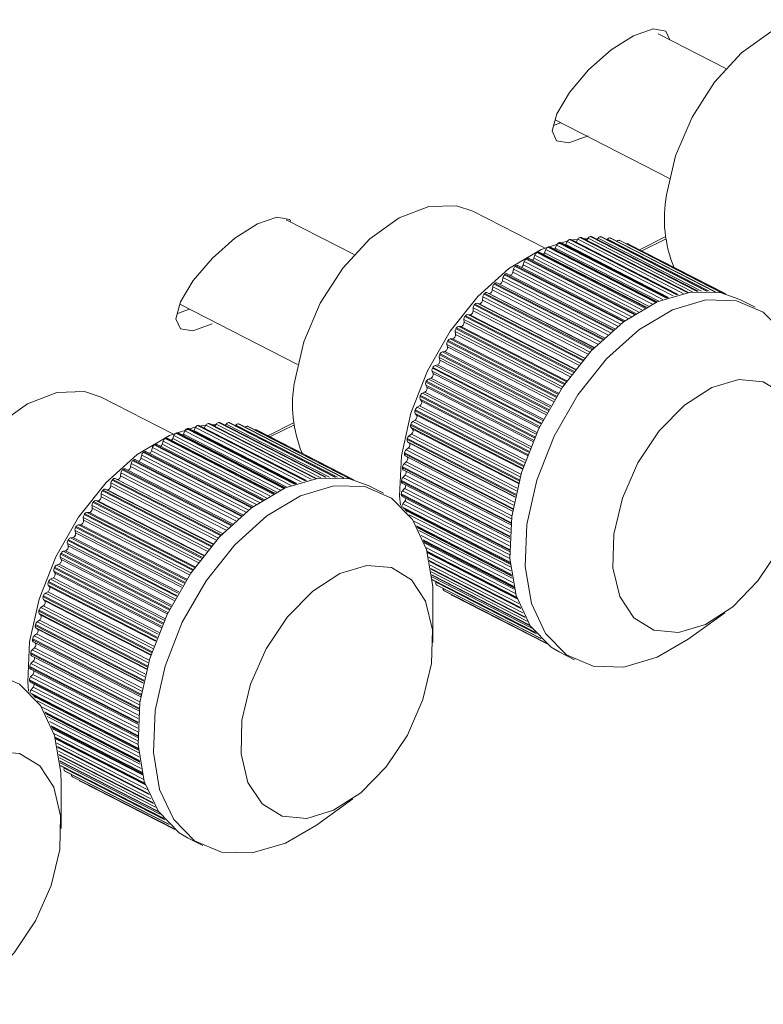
# Model space of a CAD drawing. Header units: millimetres. Extents: x -219 to 1361, y -849 to 661.
# Tile 59 of 73: x 1091 to 1115, y -84 to -52. Entities that reach past the tile are written whole.
import ezdxf

# ---------------------------------------------------------------- set-up
doc = ezdxf.new("R2010")
doc.units = ezdxf.units.MM

msp = doc.modelspace()

# ---------------------------------------------------------------- linework, layer by layer
at = {"color": 7, "linetype": 'Continuous', "lineweight": 15}
for p, q in [((1114.016, -53.841), (1111.825, -52.717)), ((1108.445, -55.679), (1108.673, -55.596)), ((1108.494, -55.504), (1112.19, -57.4)), ((1108.155, -59.639), (1105.839, -58.451)), ((1101.995, -59.851), (1099.804, -58.728)), ((1112.138, -61.247), (1108.669, -59.468)), ((1108.837, -59.533), (1108.887, -59.435)), ((1112.475, -61.144), (1109.01, -59.368)), ((1109.175, -59.452), (1109.227, -59.36)), ((1112.803, -61.075), (1109.346, -59.302)), ((1109.437, -59.349), (1109.542, -59.349)), ((1109.516, -59.39), (1109.56, -59.322)), ((1113.118, -61.039), (1109.674, -59.273)), ((1109.851, -59.364), (1109.882, -59.319)), ((1113.416, -61.035), (1109.992, -59.279)), ((1110.177, -59.374), (1110.194, -59.353)), ((1113.685, -61.059), (1110.297, -59.322)), ((1110.584, -59.397), (1110.59, -59.399)), ((1113.902, -61.098), (1110.59, -59.399)), ((1111.298, -59.734), (1112.085, -59.341)), ((1111.451, -61.554), (1107.977, -59.773)), ((1108.153, -59.792), (1108.194, -59.69)), ((1111.796, -61.384), (1108.324, -59.603)), ((1108.497, -59.646), (1108.542, -59.545)), ((1114.011, -61.126), (1110.865, -59.512)), ((1107.466, -60.183), (1107.495, -60.08)), ((1111.105, -61.756), (1107.63, -59.974)), ((1107.809, -59.971), (1107.844, -59.868)), ((1107.126, -60.425), (1107.15, -60.323)), ((1110.761, -61.99), (1107.286, -60.208)), ((1107.404, -60.268), (1107.41, -60.264)), ((1110.088, -62.545), (1106.615, -60.764)), ((1106.792, -60.697), (1106.81, -60.596)), ((1110.422, -62.253), (1106.947, -60.472)), ((1106.29, -61.082), (1106.351, -61.11)), ((1106.465, -60.997), (1106.477, -60.897)), ((1106.148, -61.322), (1106.154, -61.224)), ((1114.963, -61.557), (1114.468, -61.303)), ((1096.282, -61.76), (1096.674, -61.618)), ((1096.366, -61.46), (1100.17, -63.41)), ((1105.843, -61.671), (1105.842, -61.576)), ((1105.973, -61.424), (1106.038, -61.444)), ((1105.55, -62.042), (1105.544, -61.951)), ((1105.669, -61.789), (1105.737, -61.801)), ((1105.273, -62.432), (1105.26, -62.345)), ((1105.379, -62.175), (1105.45, -62.179)), ((1105.105, -62.579), (1105.179, -62.575)), ((1104.85, -63), (1104.925, -62.988)), ((1105.013, -62.839), (1104.994, -62.757)), ((1104.771, -63.261), (1104.747, -63.183)), ((1104.55, -63.694), (1104.519, -63.622)), ((1104.529, -63.529), (1104.545, -63.499)), ((1104.613, -63.434), (1104.69, -63.414)), ((1104.398, -63.879), (1104.476, -63.851)), ((1104.349, -64.137), (1104.313, -64.071)), ((1096.134, -65.649), (1093.818, -64.462)), ((1104.171, -64.586), (1104.13, -64.527)), ((1104.205, -64.332), (1104.283, -64.296)), ((1104.036, -64.79), (1104.114, -64.747)), ((1103.891, -65.251), (1103.968, -65.2)), ((1104.017, -65.039), (1103.971, -64.986)), ((1100.117, -67.258), (1096.648, -65.479)), ((1096.816, -65.544), (1096.867, -65.445)), ((1100.454, -67.155), (1096.99, -65.378)), ((1097.154, -65.462), (1097.206, -65.371)), ((1100.782, -67.086), (1097.325, -65.313)), ((1097.416, -65.36), (1097.522, -65.359)), ((1097.495, -65.4), (1097.539, -65.332)), ((1101.098, -67.05), (1097.653, -65.283)), ((1097.83, -65.374), (1097.862, -65.33)), ((1101.395, -67.046), (1097.971, -65.29)), ((1098.156, -65.385), (1098.173, -65.363)), ((1101.664, -67.069), (1098.277, -65.332)), ((1098.564, -65.408), (1098.569, -65.41)), ((1101.881, -67.108), (1098.569, -65.41)), ((1101.991, -67.136), (1098.844, -65.523)), ((1099.277, -65.744), (1100.064, -65.351)), ((1103.888, -65.492), (1103.837, -65.447)), ((1099.43, -67.565), (1095.956, -65.783)), ((1096.132, -65.802), (1096.173, -65.7)), ((1099.775, -67.395), (1096.303, -65.614)), ((1096.476, -65.656), (1096.521, -65.555)), ((1103.771, -65.711), (1103.848, -65.653)), ((1095.445, -66.193), (1095.474, -66.09)), ((1099.084, -67.767), (1095.609, -65.985)), ((1095.788, -65.982), (1095.823, -65.879)), ((1103.678, -66.168), (1103.753, -66.104)), ((1103.784, -65.944), (1103.728, -65.906)), ((1098.401, -68.264), (1094.926, -66.482)), ((1095.105, -66.436), (1095.129, -66.333)), ((1098.74, -68), (1095.266, -66.218)), ((1095.383, -66.279), (1095.389, -66.275)), ((1107.118, -68.142), (1103.646, -66.361)), ((1098.067, -68.555), (1094.594, -66.774)), ((1094.771, -66.708), (1094.789, -66.606)), ((1103.562, -66.742), (1103.565, -66.711)), ((1103.586, -66.806), (1107.06, -68.588)), ((1103.611, -66.619), (1103.684, -66.549)), ((1094.269, -67.092), (1094.331, -67.12)), ((1094.445, -67.007), (1094.456, -66.907)), ((1103.571, -67.061), (1103.643, -66.985)), ((1093.952, -67.434), (1094.017, -67.454)), ((1094.127, -67.332), (1094.133, -67.235)), ((1102.942, -67.567), (1102.447, -67.313)), ((1103.554, -67.243), (1107.028, -69.025)), ((1103.559, -67.491), (1103.628, -67.41)), ((1093.822, -67.682), (1093.821, -67.587)), ((1103.548, -67.667), (1107.023, -69.449)), ((1093.53, -68.052), (1093.523, -67.961)), ((1093.648, -67.799), (1093.716, -67.811)), ((1103.574, -67.908), (1103.64, -67.822)), ((1093.252, -68.442), (1093.24, -68.355)), ((1093.358, -68.185), (1093.429, -68.189)), ((1103.649, -68.116), (1107.045, -69.858)), ((1093.085, -68.59), (1093.158, -68.585)), ((1104.048, -68.688), (1107.093, -70.249)), ((1092.829, -69.01), (1092.904, -68.998)), ((1092.992, -68.85), (1092.973, -68.767)), ((1092.751, -69.271), (1092.726, -69.194)), ((1104.245, -69.123), (1107.166, -70.62)), ((1092.529, -69.705), (1092.498, -69.633)), ((1092.593, -69.444), (1092.669, -69.424)), ((1104.362, -69.48), (1107.265, -70.969)), ((1092.377, -69.889), (1092.455, -69.861)), ((1104.434, -69.778), (1107.387, -71.292)), ((1092.184, -70.342), (1092.263, -70.306)), ((1092.328, -70.147), (1092.292, -70.081)), ((1104.479, -70.022), (1107.53, -71.587)), ((1104.506, -70.218), (1107.692, -71.852)), ((1092.151, -70.596), (1092.109, -70.537)), ((1104.521, -70.366), (1107.866, -72.081)), ((1104.639, -70.444), (1104.643, -70.428)), ((1104.675, -70.542), (1108.039, -72.267)), ((1092.015, -70.8), (1092.093, -70.757)), ((1104.547, -72.392), (1104.547, -70.942)), ((1104.917, -70.721), (1104.913, -70.719)), ((1104.917, -70.721), (1108.178, -72.393)), ((1108.217, -72.425), (1105.159, -70.857)), ((1091.87, -71.261), (1091.948, -71.211)), ((1091.997, -71.049), (1091.95, -70.997)), ((1091.867, -71.503), (1091.816, -71.457)), ((1112.8, -72.28), (1113.977, -71.434)), ((1091.763, -71.955), (1091.707, -71.917)), ((1091.75, -71.721), (1091.827, -71.664)), ((1091.657, -72.178), (1091.732, -72.114)), ((1095.097, -74.152), (1091.625, -72.371)), ((1091.565, -72.817), (1095.039, -74.598)), ((1091.59, -72.629), (1091.664, -72.559)), ((1108.627, -72.693), (1109.122, -72.946)), ((1091.55, -73.071), (1091.622, -72.995)), ((1091.533, -73.253), (1095.007, -75.035)), ((1091.538, -73.502), (1091.607, -73.421)), ((1091.527, -73.677), (1095.002, -75.459)), ((1091.554, -73.918), (1091.619, -73.832)), ((1091.628, -74.127), (1095.024, -75.868)), ((1092.027, -74.698), (1095.072, -76.26)), ((1092.225, -75.133), (1095.145, -76.631)), ((1092.341, -75.491), (1095.244, -76.979)), ((1092.413, -75.788), (1095.366, -77.302)), ((1092.458, -76.033), (1095.509, -77.598)), ((1092.485, -76.228), (1095.671, -77.862)), ((1092.501, -76.376), (1095.845, -78.091)), ((1092.618, -76.454), (1092.622, -76.438)), ((1092.654, -76.553), (1096.018, -78.278)), ((1092.526, -78.403), (1092.527, -76.953)), ((1092.896, -76.731), (1092.893, -76.729)), ((1092.896, -76.731), (1096.157, -78.404)), ((1096.196, -78.436), (1093.138, -76.868)), ((1100.779, -78.291), (1101.956, -77.445)), ((1096.606, -78.703), (1097.101, -78.957))]:
    msp.add_line(p, q, dxfattribs=at)
at = {"color": 8, "linetype": 'Continuous', "lineweight": 15}
for p, q in [((1108.609, -59.475), (1112.095, -61.263)), ((1112.118, -61.254), (1108.633, -59.467)), ((1112.311, -61.191), (1108.887, -59.435)), ((1108.956, -59.371), (1112.435, -61.155)), ((1112.458, -61.149), (1108.98, -59.365)), ((1112.633, -61.107), (1109.227, -59.36)), ((1109.298, -59.302), (1112.767, -61.081)), ((1112.789, -61.077), (1109.321, -59.299)), ((1112.941, -61.056), (1109.56, -59.322)), ((1109.632, -59.27), (1113.087, -61.042)), ((1113.108, -61.04), (1109.654, -59.269)), ((1113.227, -61.034), (1109.882, -59.319)), ((1109.955, -59.274), (1113.389, -61.034)), ((1113.408, -61.035), (1109.977, -59.275)), ((1113.481, -61.038), (1110.194, -59.353)), ((1110.267, -59.314), (1113.663, -61.056)), ((1113.68, -61.058), (1110.288, -59.318)), ((1110.565, -59.391), (1113.887, -61.095)), ((1113.9, -61.098), (1110.584, -59.397)), ((1110.846, -59.503), (1114.009, -61.125)), ((1111.226, -59.697), (1112.076, -59.272)), ((1107.905, -59.789), (1111.4, -61.582)), ((1111.424, -61.568), (1107.93, -59.776)), ((1108.153, -59.792), (1111.519, -61.518)), ((1111.64, -61.457), (1108.194, -59.69)), ((1108.258, -59.615), (1111.749, -61.405)), ((1111.773, -61.395), (1108.282, -59.605)), ((1108.497, -59.646), (1111.845, -61.363)), ((1111.978, -61.307), (1108.542, -59.545)), ((1108.837, -59.533), (1112.162, -61.239)), ((1110.955, -61.854), (1107.495, -60.08)), ((1107.554, -59.997), (1111.052, -61.791)), ((1111.075, -61.775), (1107.578, -59.981)), ((1107.809, -59.971), (1111.189, -61.704)), ((1111.298, -61.64), (1107.844, -59.868)), ((1107.126, -60.425), (1110.526, -62.169)), ((1110.615, -62.1), (1107.15, -60.323)), ((1107.205, -60.236), (1110.705, -62.031)), ((1110.729, -62.014), (1107.228, -60.219)), ((1107.466, -60.183), (1110.857, -61.922)), ((1106.792, -60.697), (1110.199, -62.444)), ((1110.278, -62.374), (1106.81, -60.596)), ((1106.86, -60.506), (1110.363, -62.302)), ((1110.386, -62.283), (1106.884, -60.487)), ((1106.29, -61.082), (1109.763, -62.863)), ((1106.465, -60.997), (1109.878, -62.747)), ((1109.949, -62.677), (1106.477, -60.897)), ((1106.523, -60.805), (1110.028, -62.602)), ((1110.05, -62.58), (1106.546, -60.783)), ((1106.148, -61.322), (1109.565, -63.074)), ((1109.628, -63.006), (1106.154, -61.224)), ((1106.196, -61.13), (1109.701, -62.928)), ((1109.723, -62.905), (1106.218, -61.107)), ((1106.351, -61.11), (1109.766, -62.861)), ((1109.318, -63.359), (1105.842, -61.576)), ((1105.843, -61.671), (1109.263, -63.425)), ((1105.879, -61.481), (1109.385, -63.279)), ((1109.407, -63.254), (1105.9, -61.456)), ((1105.973, -61.424), (1109.449, -63.206)), ((1106.038, -61.444), (1109.457, -63.197)), ((1109.021, -63.734), (1105.544, -61.951)), ((1105.55, -62.042), (1108.974, -63.798)), ((1105.576, -61.855), (1109.083, -63.653)), ((1109.103, -63.627), (1105.596, -61.828)), ((1105.669, -61.789), (1109.146, -63.572)), ((1105.737, -61.801), (1109.159, -63.555)), ((1108.739, -64.129), (1105.26, -62.345)), ((1105.287, -62.249), (1108.795, -64.048)), ((1108.814, -64.02), (1105.307, -62.221)), ((1105.379, -62.175), (1108.857, -63.958)), ((1105.45, -62.179), (1108.874, -63.935)), ((1105.016, -62.661), (1108.524, -64.46)), ((1108.542, -64.431), (1105.034, -62.632)), ((1105.105, -62.579), (1108.585, -64.364)), ((1105.179, -62.575), (1108.605, -64.332)), ((1105.273, -62.432), (1108.699, -64.189)), ((1104.85, -63), (1108.329, -64.784)), ((1104.925, -62.988), (1108.352, -64.745)), ((1108.474, -64.541), (1104.994, -62.757)), ((1105.013, -62.839), (1108.44, -64.597)), ((1108.226, -64.968), (1104.747, -63.183)), ((1104.762, -63.089), (1108.271, -64.888)), ((1104.771, -63.261), (1108.199, -65.019)), ((1108.287, -64.858), (1104.779, -63.059)), ((1107.999, -65.407), (1104.519, -63.622)), ((1104.529, -63.529), (1108.038, -65.329)), ((1108.053, -65.298), (1104.545, -63.499)), ((1104.613, -63.434), (1108.093, -65.219)), ((1104.69, -63.414), (1108.118, -65.171)), ((1107.84, -65.748), (1104.332, -63.949)), ((1104.398, -63.879), (1107.878, -65.663)), ((1104.476, -63.851), (1107.903, -65.608)), ((1104.55, -63.694), (1107.977, -65.452)), ((1107.793, -65.855), (1104.313, -64.071)), ((1104.318, -63.98), (1107.826, -65.779)), ((1104.349, -64.137), (1107.776, -65.894)), ((1104.129, -64.439), (1107.637, -66.238)), ((1107.609, -66.311), (1104.13, -64.527)), ((1107.649, -66.206), (1104.141, -64.407)), ((1104.171, -64.586), (1107.597, -66.343)), ((1104.205, -64.332), (1107.684, -66.116)), ((1104.283, -64.296), (1107.71, -66.053)), ((1103.964, -64.902), (1107.471, -66.7)), ((1107.482, -66.668), (1103.974, -64.87)), ((1104.036, -64.79), (1107.514, -66.574)), ((1104.114, -64.747), (1107.539, -66.503)), ((1103.968, -65.2), (1107.391, -66.955)), ((1107.449, -66.77), (1103.971, -64.986)), ((1104.017, -65.039), (1107.441, -66.794)), ((1096.588, -65.486), (1100.074, -67.273)), ((1100.097, -67.265), (1096.612, -65.478)), ((1096.816, -65.544), (1100.142, -67.249)), ((1100.29, -67.201), (1096.867, -65.445)), ((1096.936, -65.381), (1100.414, -67.165)), ((1100.437, -67.159), (1096.959, -65.375)), ((1100.612, -67.117), (1097.206, -65.371)), ((1097.277, -65.313), (1100.746, -67.092)), ((1100.769, -67.088), (1097.3, -65.309)), ((1100.92, -67.066), (1097.539, -65.332)), ((1097.611, -65.28), (1101.066, -67.052)), ((1101.087, -67.05), (1097.633, -65.279)), ((1101.206, -67.045), (1097.862, -65.33)), ((1097.934, -65.284), (1101.368, -67.045)), ((1101.388, -67.045), (1097.956, -65.286)), ((1101.46, -67.049), (1098.173, -65.363)), ((1098.246, -65.324), (1101.642, -67.066)), ((1101.659, -67.068), (1098.267, -65.329)), ((1098.544, -65.401), (1101.867, -67.105)), ((1101.879, -67.108), (1098.564, -65.408)), ((1098.826, -65.513), (1101.988, -67.135)), ((1099.205, -65.707), (1100.055, -65.282)), ((1103.824, -65.366), (1107.331, -67.165)), ((1107.34, -67.133), (1103.833, -65.334)), ((1107.313, -67.23), (1103.837, -65.447)), ((1103.888, -65.492), (1107.309, -67.247)), ((1103.891, -65.251), (1107.368, -67.034)), ((1095.885, -65.8), (1099.379, -67.592)), ((1099.403, -67.579), (1095.909, -65.787)), ((1096.132, -65.802), (1099.498, -67.528)), ((1099.619, -67.467), (1096.173, -65.7)), ((1096.237, -65.626), (1099.728, -67.416)), ((1099.752, -67.405), (1096.261, -65.615)), ((1096.476, -65.656), (1099.824, -67.373)), ((1099.958, -67.318), (1096.521, -65.555)), ((1103.71, -65.83), (1107.216, -67.628)), ((1107.223, -67.596), (1103.717, -65.798)), ((1103.771, -65.711), (1107.247, -67.493)), ((1103.848, -65.653), (1107.267, -67.407)), ((1098.934, -67.865), (1095.474, -66.09)), ((1095.533, -66.007), (1099.031, -67.801)), ((1099.055, -67.786), (1095.557, -65.992)), ((1095.788, -65.982), (1099.168, -67.715)), ((1099.277, -67.65), (1095.823, -65.879)), ((1103.678, -66.168), (1107.151, -67.949)), ((1107.203, -67.688), (1103.728, -65.906)), ((1103.753, -66.104), (1107.169, -67.855)), ((1103.784, -65.944), (1107.201, -67.697)), ((1098.365, -68.293), (1094.863, -66.497)), ((1095.105, -66.436), (1098.505, -68.179)), ((1098.594, -68.11), (1095.129, -66.333)), ((1095.184, -66.247), (1098.684, -68.042)), ((1098.708, -68.024), (1095.208, -66.229)), ((1095.445, -66.193), (1098.836, -67.932)), ((1103.622, -66.289), (1107.127, -68.087)), ((1107.132, -68.055), (1103.627, -66.258)), ((1094.503, -66.815), (1098.007, -68.612)), ((1098.03, -68.591), (1094.526, -66.794)), ((1094.771, -66.708), (1098.178, -68.455)), ((1098.258, -68.385), (1094.789, -66.606)), ((1094.84, -66.516), (1098.342, -68.313)), ((1103.562, -66.742), (1107.065, -68.539)), ((1107.068, -68.508), (1103.565, -66.711)), ((1103.611, -66.619), (1107.081, -68.399)), ((1103.684, -66.549), (1107.095, -68.298)), ((1094.175, -67.141), (1097.68, -68.938)), ((1097.702, -68.915), (1094.197, -67.118)), ((1094.269, -67.092), (1097.743, -68.873)), ((1094.331, -67.12), (1097.745, -68.871)), ((1094.445, -67.007), (1097.857, -68.757)), ((1097.928, -68.688), (1094.456, -66.907)), ((1103.571, -67.061), (1107.038, -68.839)), ((1103.643, -66.985), (1107.047, -68.731)), ((1093.952, -67.434), (1097.428, -69.216)), ((1094.017, -67.454), (1097.436, -69.207)), ((1094.127, -67.332), (1097.545, -69.085)), ((1097.607, -69.017), (1094.133, -67.235)), ((1103.529, -67.185), (1107.03, -68.981)), ((1107.032, -68.951), (1103.53, -67.155)), ((1103.628, -67.41), (1107.024, -69.152)), ((1097.297, -69.37), (1093.821, -67.587)), ((1093.822, -67.682), (1097.243, -69.436)), ((1093.858, -67.492), (1097.365, -69.29)), ((1097.386, -69.265), (1093.88, -67.467)), ((1107.022, -69.381), (1103.523, -67.587)), ((1103.523, -67.616), (1107.022, -69.411)), ((1103.559, -67.491), (1107.022, -69.267)), ((1097, -69.745), (1093.523, -67.961)), ((1093.53, -68.052), (1096.953, -69.808)), ((1093.555, -67.865), (1097.062, -69.664)), ((1097.082, -69.637), (1093.575, -67.839)), ((1093.648, -67.799), (1097.125, -69.582)), ((1093.716, -67.811), (1097.138, -69.566)), ((1107.04, -69.797), (1103.543, -68.004)), ((1103.574, -67.908), (1107.032, -69.681)), ((1103.594, -68.057), (1107.042, -69.825)), ((1103.64, -67.822), (1107.026, -69.559)), ((1096.718, -70.139), (1093.24, -68.355)), ((1093.266, -68.259), (1096.774, -70.058)), ((1096.793, -70.03), (1093.286, -68.232)), ((1093.358, -68.185), (1096.837, -69.969)), ((1093.429, -68.189), (1096.854, -69.945)), ((1103.774, -68.266), (1107.053, -69.948)), ((1092.995, -68.671), (1096.503, -70.47)), ((1096.521, -70.442), (1093.013, -68.643)), ((1093.085, -68.59), (1096.564, -70.374)), ((1093.158, -68.585), (1096.584, -70.342)), ((1093.252, -68.442), (1096.678, -70.199)), ((1103.911, -68.458), (1107.068, -70.077)), ((1107.084, -70.195), (1104.009, -68.618)), ((1104.028, -68.652), (1107.088, -70.221)), ((1092.829, -69.01), (1096.309, -70.795)), ((1092.904, -68.998), (1096.331, -70.756)), ((1096.453, -70.551), (1092.973, -68.767)), ((1092.992, -68.85), (1096.419, -70.607)), ((1104.091, -68.772), (1107.104, -70.317)), ((1104.168, -68.934), (1107.129, -70.453)), ((1096.206, -70.978), (1092.726, -69.194)), ((1092.742, -69.099), (1096.25, -70.898)), ((1092.751, -69.271), (1096.178, -71.029)), ((1096.267, -70.869), (1092.758, -69.069)), ((1107.155, -70.572), (1104.225, -69.07)), ((1104.236, -69.097), (1107.161, -70.597)), ((1104.262, -69.168), (1107.176, -70.662)), ((1104.314, -69.318), (1107.215, -70.806)), ((1095.978, -71.417), (1092.498, -69.633)), ((1092.509, -69.54), (1096.017, -71.339)), ((1096.032, -71.308), (1092.524, -69.509)), ((1092.593, -69.444), (1096.073, -71.229)), ((1092.669, -69.424), (1096.097, -71.182)), ((1107.251, -70.927), (1104.351, -69.439)), ((1104.357, -69.462), (1107.258, -70.95)), ((1104.366, -69.493), (1107.269, -70.981)), ((1104.402, -69.636), (1107.323, -71.133)), ((1092.297, -69.991), (1095.805, -71.79)), ((1095.819, -71.759), (1092.311, -69.959)), ((1092.377, -69.889), (1095.857, -71.674)), ((1092.455, -69.861), (1095.882, -71.619)), ((1092.529, -69.705), (1095.956, -71.462)), ((1107.371, -71.256), (1104.427, -69.746)), ((1104.431, -69.765), (1107.38, -71.277)), ((1104.457, -69.897), (1107.45, -71.432)), ((1107.514, -71.557), (1104.475, -69.999)), ((1092.263, -70.306), (1095.689, -72.064)), ((1095.772, -71.866), (1092.292, -70.081)), ((1092.328, -70.147), (1095.755, -71.905)), ((1104.477, -70.014), (1107.524, -71.576)), ((1104.491, -70.108), (1107.594, -71.699)), ((1107.675, -71.827), (1104.504, -70.2)), ((1104.505, -70.212), (1107.687, -71.844)), ((1104.512, -70.269), (1107.746, -71.928)), ((1092.108, -70.449), (1095.616, -72.248)), ((1095.588, -72.321), (1092.109, -70.537)), ((1095.628, -72.216), (1092.12, -70.417)), ((1092.151, -70.596), (1095.576, -72.353)), ((1092.184, -70.342), (1095.664, -72.127)), ((1107.85, -72.061), (1104.52, -70.354)), ((1104.521, -70.363), (1107.862, -72.076)), ((1104.639, -70.444), (1107.893, -72.112)), ((1108.025, -72.254), (1104.652, -70.524)), ((1104.668, -70.537), (1108.037, -72.265)), ((1091.943, -70.912), (1095.451, -72.711)), ((1095.461, -72.679), (1091.954, -70.88)), ((1092.015, -70.8), (1095.493, -72.584)), ((1092.093, -70.757), (1095.518, -72.513)), ((1108.17, -72.386), (1104.896, -70.708)), ((1104.913, -70.719), (1108.177, -72.393)), ((1091.87, -71.261), (1095.347, -73.044)), ((1091.948, -71.211), (1095.37, -72.966)), ((1095.428, -72.78), (1091.95, -70.997)), ((1091.997, -71.049), (1095.42, -72.805)), ((1091.803, -71.377), (1095.31, -73.175)), ((1095.319, -73.143), (1091.812, -71.345)), ((1095.292, -73.24), (1091.816, -71.457)), ((1091.867, -71.503), (1095.288, -73.257)), ((1091.689, -71.84), (1095.195, -73.638)), ((1095.202, -73.606), (1091.696, -71.808)), ((1095.182, -73.698), (1091.707, -71.917)), ((1091.75, -71.721), (1095.226, -73.504)), ((1091.827, -71.664), (1095.247, -73.418)), ((1091.657, -72.178), (1095.13, -73.96)), ((1091.732, -72.114), (1095.148, -73.866)), ((1091.763, -71.955), (1095.18, -73.707)), ((1091.601, -72.3), (1095.106, -74.097)), ((1095.111, -74.066), (1091.607, -72.268)), ((1091.541, -72.752), (1095.044, -74.549)), ((1095.048, -74.518), (1091.544, -72.722)), ((1091.59, -72.629), (1095.061, -74.409)), ((1091.664, -72.559), (1095.074, -74.308)), ((1095.011, -74.961), (1091.509, -73.165)), ((1091.55, -73.071), (1095.018, -74.849)), ((1091.622, -72.995), (1095.026, -74.741)), ((1091.508, -73.196), (1095.009, -74.991)), ((1091.538, -73.502), (1095.001, -75.278)), ((1091.607, -73.421), (1095.003, -75.162)), ((1095.001, -75.392), (1091.502, -73.597)), ((1091.502, -73.626), (1095.002, -75.421)), ((1095.019, -75.807), (1091.522, -74.014)), ((1091.554, -73.918), (1095.011, -75.691)), ((1091.573, -74.067), (1095.021, -75.835)), ((1091.619, -73.832), (1095.005, -75.569)), ((1091.753, -74.276), (1095.032, -75.958)), ((1091.89, -74.468), (1095.047, -76.087)), ((1095.063, -76.205), (1091.988, -74.628)), ((1092.007, -74.662), (1095.067, -76.232)), ((1092.071, -74.782), (1095.083, -76.327)), ((1092.147, -74.945), (1095.108, -76.463)), ((1095.134, -76.583), (1092.204, -75.08)), ((1092.215, -75.108), (1095.14, -76.608)), ((1092.241, -75.178), (1095.155, -76.673)), ((1092.293, -75.329), (1095.194, -76.816)), ((1095.23, -76.937), (1092.33, -75.45)), ((1092.336, -75.473), (1095.238, -76.961)), ((1092.345, -75.503), (1095.248, -76.992)), ((1092.382, -75.646), (1095.302, -77.144)), ((1095.35, -77.266), (1092.407, -75.757)), ((1092.411, -75.776), (1095.36, -77.288)), ((1092.437, -75.908), (1095.429, -77.442)), ((1095.493, -77.567), (1092.454, -76.009)), ((1092.457, -76.024), (1095.503, -77.587)), ((1092.47, -76.118), (1095.573, -77.709)), ((1095.654, -77.837), (1092.483, -76.211)), ((1092.484, -76.223), (1095.666, -77.855)), ((1092.491, -76.28), (1095.725, -77.938)), ((1095.829, -78.072), (1092.499, -76.364)), ((1092.5, -76.373), (1095.841, -78.087)), ((1092.618, -76.454), (1095.872, -78.123)), ((1096.004, -78.264), (1092.631, -76.534)), ((1092.647, -76.548), (1096.016, -78.275)), ((1096.149, -78.397), (1092.875, -76.718)), ((1092.893, -76.729), (1096.156, -78.403))]:
    msp.add_line(p, q, dxfattribs=at)
at = {"color": 7, "linetype": 'Continuous', "lineweight": 15, "flags": 128}
for points in [[(1117.86, -52.441), (1117.325, -52.262), (1116.431, -52.287), (1115.474, -52.653), (1114.524, -53.333), (1113.653, -54.277), (1112.924, -55.415), (1112.392, -56.662), (1112.097, -57.926)], [(1112.207, -52.913), (1112.077, -52.637), (1111.66, -52.56), (1111.031, -52.779), (1110.304, -53.238), (1109.577, -53.888), (1108.959, -54.611), (1108.55, -55.302), (1108.396, -55.854), (1108.541, -56.176), (1108.944, -56.238), (1109.565, -56.013), (1109.565, -56.013)], [(1105.839, -58.451), (1105.305, -58.273), (1104.41, -58.297), (1103.453, -58.663), (1102.503, -59.344), (1101.632, -60.288), (1100.903, -61.425), (1100.372, -62.673), (1100.076, -63.937)], [(1099.942, -58.776), (1099.914, -58.718), (1099.498, -58.641), (1098.869, -58.86), (1098.141, -59.319), (1097.415, -59.969), (1096.797, -60.692), (1096.388, -61.383), (1096.233, -61.935), (1096.379, -62.257), (1096.782, -62.319), (1097.403, -62.094), (1097.403, -62.094)], [(1103.526, -66.355), (1103.832, -64.981), (1104.369, -63.612), (1105.105, -62.329), (1105.999, -61.205), (1106.998, -60.307), (1108.045, -59.687), (1108.904, -59.408)], [(1109.043, -59.384), (1109.077, -59.379), (1109.227, -59.361)], [(1109.977, -59.275), (1109.985, -59.277), (1109.992, -59.279)], [(1110.288, -59.318), (1110.296, -59.321), (1110.297, -59.322)], [(1108.828, -59.55), (1108.831, -59.545), (1108.837, -59.533)], [(1114.468, -61.303), (1113.866, -61.09), (1112.868, -61.065), (1111.794, -61.385), (1110.705, -62.031), (1109.666, -62.966), (1108.735, -64.135), (1107.968, -65.47), (1107.41, -66.894), (1107.091, -68.324)], [(1107.586, -68.578), (1107.904, -67.148), (1108.463, -65.724), (1109.23, -64.389), (1110.16, -63.22), (1111.2, -62.285), (1112.289, -61.639), (1113.363, -61.319), (1114.361, -61.344), (1115.224, -61.712), (1115.902, -62.402), (1116.355, -63.374), (1116.558, -64.572), (1116.568, -64.932)], [(1110.393, -68.889), (1110.364, -69.978), (1110.586, -70.905), (1111.04, -71.595), (1111.69, -71.992), (1112.484, -72.064), (1113.356, -71.804), (1114.236, -71.234), (1115.053, -70.401), (1115.741, -69.371), (1116.243, -68.228), (1116.52, -67.065), (1116.549, -65.975), (1116.327, -65.048), (1115.873, -64.358), (1115.223, -63.961), (1114.43, -63.89), (1113.558, -64.149), (1112.677, -64.719), (1111.86, -65.553), (1111.173, -66.583), (1110.67, -67.726), (1110.393, -68.889)], [(1093.818, -64.462), (1093.284, -64.283), (1092.39, -64.308), (1091.432, -64.674), (1090.483, -65.354), (1089.611, -66.298), (1088.883, -67.436), (1088.351, -68.683), (1088.055, -69.947)], [(1103.974, -64.87), (1103.973, -64.874), (1103.972, -64.878), (1103.971, -64.882), (1103.969, -64.886), (1103.968, -64.89), (1103.967, -64.894), (1103.965, -64.898), (1103.964, -64.902)], [(1091.505, -72.365), (1091.811, -70.991), (1092.348, -69.622), (1093.085, -68.339), (1093.979, -67.216), (1094.978, -66.318), (1096.024, -65.697), (1096.884, -65.419)], [(1096.807, -65.56), (1096.81, -65.555), (1096.816, -65.544)], [(1097.022, -65.395), (1097.056, -65.39), (1097.206, -65.372)], [(1097.956, -65.286), (1097.964, -65.287), (1097.971, -65.29)], [(1098.267, -65.329), (1098.264, -65.328), (1098.262, -65.328), (1098.259, -65.327), (1098.256, -65.327), (1098.254, -65.326), (1098.251, -65.326), (1098.249, -65.325), (1098.246, -65.324)], [(1098.267, -65.329), (1098.275, -65.331), (1098.277, -65.332)], [(1103.717, -65.798), (1103.716, -65.802), (1103.715, -65.806), (1103.714, -65.81), (1103.713, -65.814), (1103.712, -65.818), (1103.712, -65.822), (1103.711, -65.826), (1103.71, -65.83)], [(1103.494, -67.957), (1103.469, -67.655), (1103.526, -66.355)], [(1102.447, -67.313), (1101.845, -67.101), (1100.847, -67.076), (1099.773, -67.395), (1098.684, -68.041), (1097.645, -68.976), (1096.714, -70.145), (1095.948, -71.481), (1095.389, -72.905), (1095.07, -74.335)], [(1103.684, -66.894), (1103.684, -66.883), (1103.683, -66.872), (1103.681, -66.862), (1103.678, -66.853), (1103.678, -66.853)], [(1095.565, -74.589), (1095.884, -73.159), (1096.442, -71.734), (1097.209, -70.399), (1098.14, -69.23), (1099.179, -68.295), (1100.268, -67.649), (1101.342, -67.329), (1102.34, -67.354), (1103.203, -67.723), (1103.881, -68.413), (1104.334, -69.385), (1104.537, -70.582), (1104.547, -70.942)], [(1103.664, -67.318), (1103.664, -67.307), (1103.662, -67.298)], [(1103.523, -67.587), (1103.523, -67.59), (1103.523, -67.594), (1103.523, -67.598), (1103.523, -67.601), (1103.523, -67.605), (1103.523, -67.609), (1103.523, -67.612), (1103.523, -67.616)], [(1107.091, -68.324), (1107.032, -69.678), (1107.235, -70.875), (1107.689, -71.847), (1108.367, -72.537), (1108.627, -72.693)], [(1112.8, -72.28), (1111.796, -72.864), (1110.722, -73.184), (1109.724, -73.159), (1108.862, -72.791), (1108.184, -72.101), (1107.73, -71.129), (1107.527, -69.931), (1107.586, -68.578)], [(1098.372, -74.899), (1098.343, -75.989), (1098.565, -76.916), (1099.019, -77.606), (1099.67, -78.003), (1100.463, -78.074), (1101.335, -77.814), (1102.215, -77.245), (1103.032, -76.411), (1103.72, -75.381), (1104.223, -74.238), (1104.5, -73.075), (1104.528, -71.986), (1104.307, -71.058), (1103.852, -70.368), (1103.202, -69.972), (1102.409, -69.9), (1101.537, -70.16), (1100.657, -70.73), (1099.84, -71.563), (1099.152, -72.593), (1098.649, -73.736), (1098.372, -74.899)], [(1104.675, -70.542), (1104.675, -70.542), (1104.668, -70.537)], [(1091.473, -73.968), (1091.448, -73.666), (1091.505, -72.365)], [(1091.607, -72.268), (1091.606, -72.272), (1091.605, -72.276), (1091.605, -72.28), (1091.604, -72.284), (1091.603, -72.288), (1091.603, -72.292), (1091.602, -72.296), (1091.601, -72.3)], [(1083.544, -80.599), (1083.863, -79.169), (1084.422, -77.745), (1085.189, -76.409), (1086.119, -75.24), (1087.158, -74.306), (1088.247, -73.66), (1089.321, -73.34), (1090.319, -73.365), (1091.182, -73.733), (1091.86, -74.423), (1092.314, -75.395), (1092.517, -76.593), (1092.527, -76.953)], [(1091.643, -73.328), (1091.643, -73.318), (1091.641, -73.309)], [(1095.07, -74.335), (1095.011, -75.688), (1095.214, -76.885), (1095.668, -77.857), (1096.346, -78.547), (1096.606, -78.703)], [(1100.779, -78.291), (1099.775, -78.875), (1098.701, -79.194), (1097.704, -79.17), (1096.841, -78.801), (1096.163, -78.111), (1095.709, -77.139), (1095.506, -75.942), (1095.565, -74.589)], [(1086.351, -80.91), (1086.323, -81.999), (1086.544, -82.926), (1086.999, -83.616), (1087.649, -84.013), (1088.442, -84.085), (1089.314, -83.825), (1090.194, -83.255), (1091.011, -82.422), (1091.699, -81.392), (1092.202, -80.249), (1092.479, -79.085), (1092.508, -77.996), (1092.286, -77.069), (1091.831, -76.379), (1091.181, -75.982), (1090.388, -75.911), (1089.516, -76.17), (1088.636, -76.74), (1087.819, -77.574), (1087.131, -78.604), (1086.628, -79.746), (1086.351, -80.91)], [(1092.654, -76.553), (1092.654, -76.552), (1092.647, -76.548)]]:
    msp.add_lwpolyline(points, dxfattribs=at)
at = {"color": 7, "linetype": 'Continuous', "lineweight": 15}
for centre, radius, start, end in [((1116.194, -58.687), 4.167, 169.478, 202.5088), ((1108.661, -59.593), 0.128, 114.0064, 158.1457), ((1110.068, -63.649), 4.421, 108.942, 109.2711), ((1108.65, -59.509), 0.0452, 64.9364, 111.7064), ((1108.997, -59.484), 0.12, 109.7205, 156.0373), ((1109.93, -63.238), 3.988, 103.7801, 104.1306), ((1108.992, -59.406), 0.043, 64.2035, 105.7706), ((1109.326, -59.409), 0.11, 105.0008, 154.0229), ((1109.798, -62.635), 3.37, 98.1351, 98.5336), ((1109.328, -59.339), 0.0413, 63.7329, 99.4126), ((1109.649, -59.369), 0.101, 99.9047, 151.9632), ((1109.918, -66.188), 6.925, 92.1812, 92.3682), ((1109.656, -59.309), 0.0404, 63.5691, 92.5481), ((1109.962, -59.365), 0.0918, 94.2726, 149.9584), ((1109.719, -62.612), 3.346, 85.5801, 85.9545), ((1110.264, -59.397), 0.0829, 88.1116, 147.9145), ((1109.61, -62.734), 3.482, 78.7704, 79.1216), ((1110.553, -59.464), 0.0745, 81.3932, 145.7766), ((1109.039, -64.023), 4.877, 71.5299, 71.7759), ((1110.828, -59.552), 0.0525, 69.2521, 121.7451), ((1110.112, -61.058), 1.72, 64.0233, 64.7168), ((1107.98, -59.911), 0.143, 121.5994, 162.5596), ((1111.151, -65.788), 6.82, 118.1847, 118.4156), ((1107.957, -59.818), 0.05, 66.5548, 122.7387), ((1108.062, -59.771), 0.0932, 306.9694, 346.9824), ((1108.322, -59.736), 0.136, 117.9694, 160.2941), ((1111.037, -65.859), 6.834, 113.7729, 113.9947), ((1108.304, -59.647), 0.0473, 65.5899, 117.47), ((1108.349, -59.579), 0.162, 320.9702, 335.6921), ((1107.639, -60.119), 0.149, 125.0186, 164.8666), ((1110.541, -64.684), 5.559, 122.2141, 122.5087), ((1107.61, -60.024), 0.0535, 67.9989, 127.3008), ((1107.663, -59.923), 0.153, 309.4679, 341.6491), ((1106.976, -60.391), 0.154, 309.5722, 347.1669), ((1107.299, -60.356), 0.153, 128.1588, 167.2894), ((1112.004, -66.772), 8.109, 126.0822, 126.2907), ((1107.266, -60.258), 0.0544, 67.7108, 133.3585), ((1107.321, -60.143), 0.151, 306.4663, 344.7151), ((1106.595, -60.823), 0.0626, 71.1497, 140.8059), ((1106.638, -60.67), 0.156, 312.4459, 349.7908), ((1106.963, -60.623), 0.155, 131.1199, 169.8413), ((1114.371, -69.514), 11.728, 129.6716, 129.8204), ((1106.927, -60.526), 0.0583, 69.3575, 137.2585), ((1107.02, -60.442), 0.0871, 290.1318, 308.762), ((1106.273, -61.147), 0.0679, 75.0882, 143.7993), ((1106.369, -61.046), 0.0663, 254.5368, 322.0281), ((1106.31, -60.976), 0.157, 315.2404, 352.4788), ((1106.631, -60.917), 0.156, 133.8985, 172.5518), ((1124.983, -80.512), 27.002, 133.0605, 133.127), ((1106.687, -60.724), 0.0834, 277.7307, 312.9428), ((1106.049, -61.371), 0.0738, 261.7962, 324.4377), ((1105.994, -61.309), 0.155, 317.8235, 355.3444), ((1106.308, -61.237), 0.155, 136.5653, 175.336), ((1112.414, -67.055), 8.589, 136.1724, 136.3865), ((1105.691, -61.667), 0.152, 320.3063, 358.4112), ((1105.994, -61.581), 0.152, 139.068, 178.3526), ((1119.994, -73.576), 18.588, 139.3065, 139.4074), ((1105.963, -61.499), 0.0756, 82.3034, 146.0706), ((1105.403, -62.046), 0.147, 322.7213, 1.6129), ((1105.691, -61.947), 0.147, 141.4279, 181.6025), ((1121.093, -73.833), 19.602, 142.2373, 142.3346), ((1105.667, -61.873), 0.0839, 88.9382, 148.2008), ((1105.739, -61.719), 0.082, 268.4853, 326.6808), ((1105.401, -62.332), 0.141, 143.7526, 185.0713), ((1094.906, -54.993), 12.665, 325.0488, 325.2014), ((1105.387, -62.267), 0.0931, 95.0539, 150.2155), ((1105.443, -62.088), 0.0909, 274.6363, 328.8013), ((1105.127, -62.736), 0.135, 146.0133, 188.7306), ((1090.018, -53.233), 17.715, 327.8459, 327.9559), ((1105.124, -62.68), 0.102, 100.5943, 152.2431), ((1105.161, -62.476), 0.1, 280.2738, 330.8668), ((1105.133, -62.445), 0.141, 325.0086, 5.1162), ((1104.88, -63.107), 0.112, 105.6746, 154.2574), ((1104.896, -62.882), 0.11, 285.4085, 332.9187), ((1104.882, -62.86), 0.133, 327.2492, 8.8832), ((1104.87, -63.155), 0.126, 148.1054, 192.7863), ((1104.65, -63.289), 0.124, 329.4115, 13.0122), ((1103.344, -62.273), 1.636, 330.0793, 331.2769), ((1104.631, -63.588), 0.117, 150.167, 197.2536), ((1104.655, -63.547), 0.121, 110.3164, 156.2944), ((1104.649, -63.302), 0.119, 290.1068, 334.9874), ((1104.173, -64.698), 4.167, 169.4753, 202.5094), ((1093.966, -59.381), 11.327, 336.0434, 336.2162), ((1104.452, -63.997), 0.13, 114.5459, 158.4241), ((1104.423, -63.734), 0.128, 294.3956, 337.1298), ((1104.44, -63.729), 0.115, 331.466, 17.5042), ((1104.219, -64.176), 0.136, 298.3141, 339.3639), ((1104.413, -64.031), 0.108, 152.2854, 201.9631), ((1104.251, -64.177), 0.106, 333.5546, 22.3223), ((1104.218, -64.481), 0.0986, 154.2508, 207.2247), ((1111.659, -67.329), 8.066, 158.7571, 158.9983), ((1104.271, -64.453), 0.137, 118.4457, 160.6107), ((1104.086, -64.631), 0.0964, 335.6224, 27.6607), ((1104.046, -64.938), 0.0892, 156.2215, 213.0588), ((1104.112, -64.912), 0.144, 122.0836, 162.8202), ((1104.038, -64.625), 0.143, 301.9775, 341.5899), ((1103.882, -65.079), 0.149, 305.3863, 343.9076), ((1103.944, -65.087), 0.0875, 337.7988, 33.3795), ((1096.641, -65.603), 0.129, 114.0316, 158.1205), ((1097.742, -68.778), 3.489, 108.8981, 109.315), ((1096.629, -65.518), 0.0441, 64.337, 112.3057), ((1096.976, -65.494), 0.12, 109.7198, 156.0218), ((1097.902, -69.228), 3.966, 103.7553, 104.1071), ((1096.971, -65.417), 0.043, 64.2035, 105.7706), ((1097.306, -65.419), 0.111, 105.0265, 153.984), ((1097.777, -68.645), 3.37, 98.1351, 98.5336), ((1097.307, -65.35), 0.0416, 63.8854, 99.2601), ((1097.628, -65.38), 0.101, 99.8866, 151.9911), ((1097.72, -67.739), 2.461, 92.0117, 92.5378), ((1097.635, -65.319), 0.0395, 63.2225, 92.8947), ((1097.941, -65.376), 0.0918, 94.2795, 149.9515), ((1097.852, -66.549), 1.268, 85.2733, 86.2612), ((1098.243, -65.407), 0.0828, 88.1002, 147.9259), ((1098.532, -65.475), 0.0745, 81.3719, 145.798), ((1098.063, -66.883), 1.558, 71.2678, 72.0381), ((1098.807, -65.563), 0.0527, 69.3629, 121.6761), ((1096.812, -69.716), 4.661, 64.1396, 64.3952), ((1103.899, -65.396), 0.0805, 158.3289, 219.3588), ((1111.2, -67.381), 7.646, 164.4708, 164.7188), ((1103.977, -65.373), 0.15, 125.444, 165.1608), ((1103.827, -65.543), 0.0788, 339.9388, 39.762), ((1095.96, -65.922), 0.143, 121.614, 162.5449), ((1099.077, -71.7), 6.708, 118.1796, 118.4147), ((1095.936, -65.829), 0.05, 66.531, 122.7196), ((1096.008, -65.76), 0.131, 312.9073, 341.0445), ((1096.301, -65.746), 0.137, 117.9961, 160.2674), ((1098.581, -70.885), 5.758, 113.7522, 114.0154), ((1096.283, -65.657), 0.0471, 65.4538, 117.6062), ((1096.331, -65.591), 0.159, 320.8235, 335.8388), ((1103.778, -65.854), 0.0725, 160.5171, 226.1781), ((1103.867, -65.831), 0.153, 128.56, 167.6205), ((1103.753, -65.534), 0.153, 308.5221, 346.3789), ((1095.618, -66.129), 0.149, 124.9878, 164.8721), ((1098.091, -70.017), 4.756, 122.1991, 122.5428), ((1095.589, -66.034), 0.0535, 67.9921, 127.3076), ((1095.642, -65.933), 0.154, 309.5074, 341.6404), ((1103.781, -66.284), 0.155, 131.4869, 170.1879), ((1103.65, -65.987), 0.156, 311.5272, 348.8854), ((1103.735, -65.996), 0.0707, 342.1926, 46.7232), ((1099.296, -71.856), 6.955, 129.6002, 129.8514), ((1094.906, -66.536), 0.0582, 69.2616, 137.3354), ((1094.955, -66.402), 0.154, 309.5536, 347.1855), ((1095.278, -66.367), 0.153, 128.1895, 167.2587), ((1098.838, -71.219), 6.171, 126.034, 126.3084), ((1095.245, -66.269), 0.0544, 67.7007, 133.3432), ((1095.3, -66.154), 0.151, 306.4663, 344.7151), ((1103.685, -66.308), 0.0653, 162.9847, 233.5368), ((1107.275, -66.876), 3.7, 170.3854, 170.8781), ((1103.575, -66.437), 0.156, 314.2827, 351.595), ((1103.666, -66.443), 0.0657, 345.3177, 48.5653), ((1094.611, -66.928), 0.156, 133.9303, 172.4888), ((1098.204, -70.748), 5.401, 132.9275, 133.26), ((1094.574, -66.833), 0.0625, 71.1334, 140.8083), ((1094.67, -66.742), 0.0752, 275.7576, 314.9136), ((1094.618, -66.68), 0.156, 312.4459, 349.7908), ((1094.942, -66.634), 0.156, 131.1518, 169.8094), ((1094.999, -66.453), 0.0866, 290.1028, 308.8006), ((1103.621, -66.756), 0.0609, 166.3224, 235.2345), ((1103.72, -66.731), 0.156, 134.2961, 172.8446), ((1094.288, -67.248), 0.155, 136.5998, 175.3015), ((1100.393, -73.066), 8.589, 136.1724, 136.3865), ((1094.252, -67.158), 0.0679, 75.0619, 143.8257), ((1094.348, -67.056), 0.0663, 254.5368, 322.0281), ((1094.29, -66.987), 0.156, 315.206, 352.5131), ((1103.685, -67.167), 0.155, 136.9382, 175.6872), ((1103.528, -66.879), 0.156, 317.0074, 354.3414), ((1093.942, -67.509), 0.0756, 82.3191, 146.0549), ((1094.028, -67.381), 0.0737, 261.7856, 324.444), ((1093.973, -67.32), 0.155, 317.8235, 355.3444), ((1103.588, -67.193), 0.0601, 172.0373, 234.9466), ((1105.378, -67.256), 1.85, 176.8863, 177.8186), ((1103.512, -67.311), 0.153, 319.4731, 357.3954), ((1093.718, -67.729), 0.0821, 268.5017, 326.6645), ((1093.67, -67.677), 0.152, 320.3063, 358.4112), ((1093.973, -67.591), 0.152, 139.068, 178.3526), ((1103.583, -75.827), 12.808, 139.2517, 139.3983), ((1103.674, -67.59), 0.151, 139.3447, 178.7972), ((1103.579, -67.62), 0.0557, 175.8308, 236.8153), ((1103.523, -67.73), 0.148, 321.9127, 0.5482), ((1093.383, -68.056), 0.147, 322.7483, 1.6254), ((1093.67, -67.957), 0.148, 141.4902, 181.5402), ((1113.465, -83.241), 25.156, 142.248, 142.3238), ((1093.647, -67.883), 0.0841, 88.9755, 148.1612), ((1103.689, -67.998), 0.147, 141.7539, 182.06), ((1093.38, -68.343), 0.141, 143.7333, 185.0504), ((1101.176, -73.752), 9.63, 145.0248, 145.2255), ((1093.366, -68.278), 0.093, 95.0405, 150.2355), ((1093.422, -68.098), 0.0911, 274.6677, 328.764), ((1103.568, -68.132), 0.138, 342.3911, 354.6506), ((1093.107, -68.747), 0.135, 146.0137, 188.6875), ((1099.332, -72.626), 7.47, 147.7704, 148.0314), ((1093.103, -68.69), 0.102, 100.5912, 152.2565), ((1093.14, -68.487), 0.1, 280.2837, 330.847), ((1093.112, -68.455), 0.141, 325.0297, 5.1372), ((1092.859, -69.118), 0.112, 105.6746, 154.2574), ((1092.875, -68.892), 0.11, 285.3869, 332.9403), ((1092.861, -68.87), 0.133, 327.2133, 8.9191), ((1092.628, -69.312), 0.119, 290.0959, 334.9983), ((1092.849, -69.166), 0.126, 148.1044, 192.8328), ((1092.629, -69.299), 0.125, 329.4168, 12.9593), ((1091.324, -68.283), 1.636, 330.0793, 331.2769), ((1092.61, -69.598), 0.117, 150.251, 197.1697), ((1123.074, -84.848), 34.185, 153.3397, 153.3972), ((1092.635, -69.558), 0.121, 110.3016, 156.3257), ((1092.393, -70.041), 0.108, 152.2436, 201.9531), ((1098.423, -72.683), 6.691, 155.9835, 156.276), ((1092.431, -70.007), 0.129, 114.5462, 158.4428), ((1092.402, -69.744), 0.128, 294.407, 337.1184), ((1092.419, -69.739), 0.116, 331.5451, 17.4252), ((1092.198, -70.187), 0.136, 298.3404, 339.3161), ((1092.23, -70.187), 0.106, 333.6479, 22.229), ((1092.197, -70.492), 0.0986, 154.2847, 207.246), ((1099.638, -73.34), 8.066, 158.7571, 158.9983), ((1092.25, -70.463), 0.137, 118.4457, 160.6107), ((1092.065, -70.641), 0.0968, 335.7211, 27.562), ((1104.713, -70.472), 0.0795, 158.6056, 220.1932), ((1096.406, -80.252), 12.753, 49.6191, 49.7142), ((1104.941, -70.658), 0.0668, 168.6798, 228.1526), ((1092.025, -70.948), 0.0896, 156.3594, 212.921), ((1098.797, -73.163), 7.214, 161.548, 161.8148), ((1092.091, -70.922), 0.144, 122.0566, 162.8708), ((1092.017, -70.636), 0.143, 301.9885, 341.579), ((1103.543, -72.804), 2.495, 56.6829, 57.1621), ((1105.179, -70.819), 0.0431, 201.4546, 242.4477), ((1091.957, -71.383), 0.15, 125.444, 165.1608), ((1091.861, -71.089), 0.149, 305.3863, 343.9076), ((1091.924, -71.097), 0.0874, 337.7449, 33.4333), ((1091.878, -71.406), 0.0806, 158.3692, 219.3185), ((1094.582, -72.125), 2.878, 164.2653, 164.9243), ((1091.732, -71.544), 0.153, 308.5221, 346.3789), ((1091.807, -71.553), 0.0784, 339.7873, 39.9134), ((1091.757, -71.864), 0.0724, 160.5158, 226.2463), ((1097.831, -73.183), 6.287, 167.3738, 167.6702), ((1091.846, -71.841), 0.153, 128.5955, 167.6125), ((1091.76, -72.295), 0.156, 131.5054, 170.1694), ((1091.629, -71.998), 0.156, 311.5084, 348.9042), ((1091.714, -72.006), 0.0707, 342.1926, 46.7232), ((1091.664, -72.319), 0.0651, 162.8289, 233.6926), ((1091.554, -72.447), 0.156, 314.3268, 351.5829), ((1091.645, -72.453), 0.0659, 345.3917, 48.414), ((1091.6, -72.767), 0.0606, 166.1394, 235.4175), ((1094.23, -73.023), 2.703, 173.5932, 174.2503), ((1091.699, -72.741), 0.156, 134.2628, 172.878), ((1091.605, -72.892), 0.0586, 347.8387, 28.9806), ((1097.009, -73.435), 5.506, 177.1958, 177.5091), ((1091.663, -73.177), 0.155, 136.8801, 175.7452), ((1091.508, -72.889), 0.156, 316.9721, 354.3766), ((1091.654, -73.601), 0.152, 139.4045, 178.7375), ((1091.567, -73.204), 0.0598, 171.8704, 235.1135), ((1091.49, -73.321), 0.153, 319.5603, 357.3082), ((1093.129, -73.581), 1.628, 180.5652, 181.5905), ((1091.558, -73.63), 0.0558, 175.8413, 236.7093), ((1091.502, -73.741), 0.148, 321.9127, 0.5482), ((1091.669, -74.009), 0.147, 141.8199, 181.994), ((1091.549, -74.143), 0.136, 342.2944, 354.7474), ((1092.692, -76.483), 0.0795, 158.6056, 220.1932), ((1082.983, -87.914), 14.919, 49.626, 49.7073), ((1092.92, -76.668), 0.0667, 168.6351, 228.2779), ((1093.803, -75.312), 1.685, 236.5676, 237.2774), ((1093.158, -76.83), 0.0429, 201.3425, 242.5597)]:
    msp.add_arc(centre, radius, start, end, dxfattribs=at)

doc.saveas('drawing.dxf')
